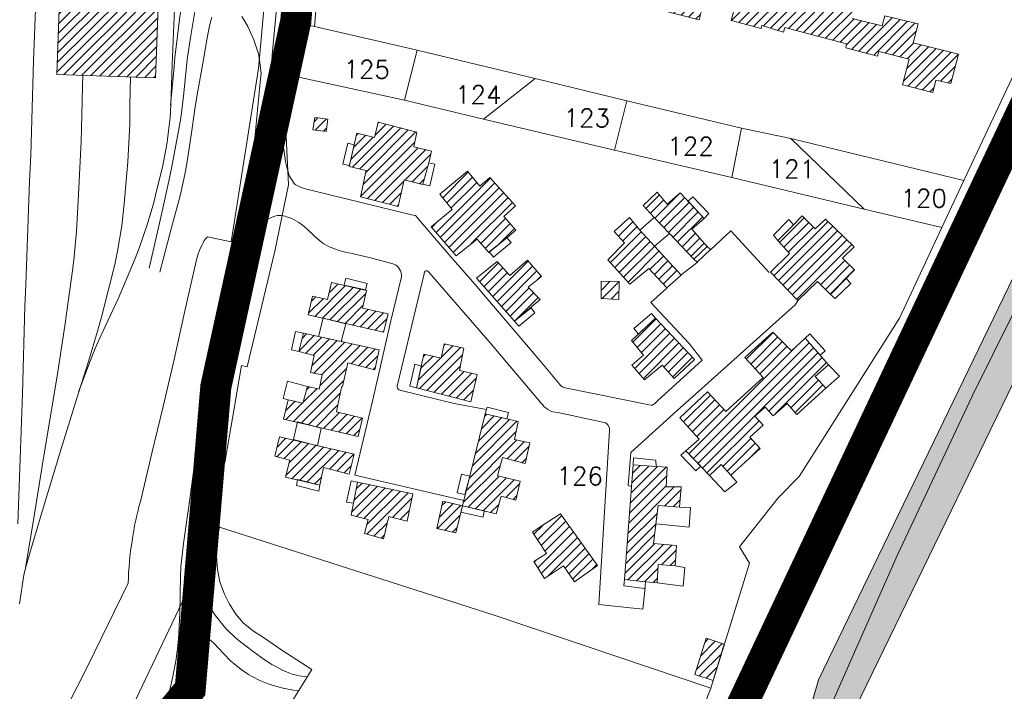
# Model space of a CAD drawing. Header units: metres. Extents: x 578835 to 593571, y 248557 to 255108.
# Tile 65 of 251: x 583330 to 583520, y 249608 to 249738. Entities that reach past the tile are written whole.
import ezdxf

# ---------------------------------------------------------------- set-up
doc = ezdxf.new("R2010")
doc.units = ezdxf.units.M
doc.linetypes.add('CACHEX2', pattern=[0.75, 0.5, -0.25])
doc.linetypes.add('SOLID_LINE', pattern=[0])
for name, color, linetype, lineweight in [('Cad-BATIMENT_BATI_LEGER13', 7, 'SOLID_LINE', 0), ('Cad-BATIMENT_BATI_PRIVE12', 7, 'SOLID_LINE', 0), ('Cad-BATIMENT_BATI_PRIVE12_HACH', 7, 'SOLID_LINE', 0), ('Cad-HYDROGRAPHI_COURS_D_EAU28', 5, 'SOLID_LINE', 0), ('Cad-PARCELLAIRE_PARCELLE1', 250, 'SOLID_LINE', 0), ('Cad-RESEAU_ROUT_AXE_DE_VOIE26', 255, 'SOLID_LINE', 0), ('Cad-RESEAU_ROUT_LIMITE_DE_VOIE_P23', 8, 'SOLID_LINE', 0), ('Cad-SITE_PARTIC_FERROVIAIRE40', 251, 'SOLID_LINE', 0), ('Cad-TOPONYMIE_NUMERO_DE_PARCELL182', 250, 'SOLID_LINE', 0), ('PLU', 7, 'CACHEX2', 5), ('PPRI global - contour', 152, 'Continuous', 5), ('PPRI global - hachures', 152, 'Continuous', 5)]:
    doc.layers.add(name, color=color, linetype=linetype, lineweight=lineweight)
doc.styles.add('TEXTSTYLE_45_11', font='txt.shx', dxfattribs={"oblique": 50})

msp = doc.modelspace()

# ---------------------------------------------------------------- hatches: boundary and pattern name
at = {"layer": 'Cad-BATIMENT_BATI_PRIVE12_HACH', "ltscale": 0.4}
h = msp.add_hatch(dxfattribs=at)
h.set_pattern_fill('ANSI31', color=256, scale=0.4, style=0)
h.paths.add_polyline_path([(583500.67, 249725.59), (583506.49, 249724.07), (583507.11, 249726.46), (583509.97, 249725.81), (583511.48, 249731.51), (583502.72, 249733.68), (583503.65, 249737.33), (583497.26, 249738.91), (583496.76, 249736.97), (583490.95, 249738.39), (583491.67, 249740.56), (583479.11, 249743.86), (583478.7, 249741.93), (583476, 249742.6), (583476.5, 249744.54), (583464.44, 249747.77), (583463.76, 249745.04), (583451.54, 249748.14), (583451.05, 249746.21), (583445.48, 249747.63), (583445.98, 249749.68), (583439.82, 249751.28), (583440.29, 249753.55), (583408.1, 249761.91), (583407.52, 249759.96), (583401.95, 249761.39), (583402.46, 249763.33), (583396.13, 249764.92), (583394.32, 249758.08), (583400.39, 249756.46), (583400.21, 249755.67), (583406.02, 249754.15), (583405.91, 249753.58), (583417.53, 249750.66), (583418.08, 249752.93), (583423.89, 249751.52), (583423.26, 249749.13), (583434.9, 249746.08), (583435.53, 249748.47), (583438.47, 249747.71), (583437.52, 249744.3), (583443.67, 249742.69), (583443.41, 249741.88), (583449.48, 249740.27), (583449.75, 249741.08), (583461.37, 249738.14), (583462.36, 249742.02), (583468.19, 249740.39), (583467.57, 249738), (583473.38, 249736.47), (583473.5, 249737.04), (583477.65, 249735.71), (583477.9, 249736.63), (583489.87, 249733.5), (583489.69, 249732.7), (583495.85, 249731.1), (583496.1, 249732.02), (583501.92, 249730.49)])
h = msp.add_hatch(dxfattribs=at)
h.set_pattern_fill('ANSI31', color=256, scale=0.4, style=0)
h.paths.add_polyline_path([(583356.42, 249726.94), (583357.59, 249759.47), (583338.49, 249760.11), (583337.33, 249727.57)])
h = msp.add_hatch(dxfattribs=at)
h.set_pattern_fill('ANSI31', color=256, scale=0.4, style=0)
h.paths.add_polyline_path([(583389.37, 249716.54), (583389.67, 249718.9), (583387.17, 249719.24), (583386.78, 249716.87)])
h = msp.add_hatch(dxfattribs=at)
h.set_pattern_fill('ANSI31', color=256, scale=0.4, style=0)
h.paths.add_polyline_path([(583406.86, 249716.43), (583399.36, 249718.37), (583398.7, 249715.42), (583395.25, 249716.24), (583393.81, 249709.77), (583397.09, 249709.04), (583395.95, 249703.93), (583403.27, 249702.09), (583404.42, 249707.2), (583408.04, 249706.28), (583408.03, 249706.39), (583409.17, 249710.5), (583409.72, 249712.77), (583406.27, 249713.6)])
h = msp.add_hatch(dxfattribs=at)
h.set_pattern_fill('ANSI31', color=256, scale=0.4, style=0)
h.paths.add_polyline_path([(583423.64, 249700.11), (583425.94, 249702.2), (583420.95, 249707.69), (583419.03, 249705.97), (583416.64, 249708.89), (583411.32, 249704.43), (583413.71, 249701.51), (583409.62, 249698.16), (583414.46, 249692.55), (583418.48, 249695.78), (583420.76, 249693.18), (583424.23, 249696.04), (583426, 249697.52)])
h = msp.add_hatch(dxfattribs=at)
h.set_pattern_fill('ANSI31', color=256, scale=0.4, style=0)
h.paths.add_polyline_path([(583462.35, 249699.77), (583457.72, 249704.73), (583455.18, 249702.52), (583453.27, 249704.81), (583450.59, 249702.24), (583452.68, 249699.96), (583455.66, 249696.87), (583460.35, 249691.91), (583462.96, 249694.36), (583459.96, 249697.68)])
h = msp.add_hatch(dxfattribs=at)
h.set_pattern_fill('ANSI31', color=256, scale=0.4, style=0)
h.paths.add_polyline_path([(583447.98, 249687.09), (583451.69, 249690.08), (583455.14, 249686.35), (583457.9, 249688.81), (583452.73, 249694.4), (583449.91, 249697.51), (583447.9, 249699.91), (583444.99, 249697.21), (583446.99, 249695.04), (583443.72, 249691.75)])
h = msp.add_hatch(dxfattribs=at)
h.set_pattern_fill('ANSI31', color=256, scale=0.4, style=0)
h.paths.add_polyline_path([(583485.78, 249699.61), (583483.79, 249697.76), (583481.27, 249700.24), (583479.59, 249698.53), (583476.55, 249695.49), (583478.83, 249693), (583475.17, 249689.36), (583480.41, 249683.88), (583484.22, 249687.55), (583486.74, 249685.09), (583491.37, 249689.82), (583489.04, 249692.07), (583491.33, 249694.27)])
h = msp.add_hatch(dxfattribs=at)
h.set_pattern_fill('ANSI31', color=256, scale=0.4, style=0)
h.paths.add_polyline_path([(583428.22, 249691.68), (583424.84, 249688.73), (583422.39, 249691.42), (583418.37, 249688.19), (583425.74, 249679.89), (583430.66, 249684.08), (583428.33, 249686.45), (583430.96, 249688.57)])
h = msp.add_hatch(dxfattribs=at)
h.set_pattern_fill('ANSI31', color=256, scale=0.4, style=0)
h.paths.add_polyline_path([(583401.3, 249681.3), (583396.34, 249682.45), (583397.12, 249685.86), (583390.4, 249687.41), (583389.6, 249684.12), (583386.74, 249684.77), (583385.89, 249681.13), (583400.44, 249677.78)])
h = msp.add_hatch(dxfattribs=at)
h.set_pattern_fill('ANSI31', color=256, scale=0.4, style=0)
h.paths.add_polyline_path([(583442.49, 249687.64), (583442.45, 249684.29), (583445.84, 249684.12), (583445.96, 249687.59)])
h = msp.add_hatch(dxfattribs=at)
h.set_pattern_fill('ANSI31', color=256, scale=0.4, style=0)
h.paths.add_polyline_path([(583452.98, 249680.48), (583448.31, 249676.19), (583450.61, 249673.38), (583448.38, 249671.41), (583450.84, 249668.61), (583454.23, 249671.44), (583456.59, 249668.85), (583460.5, 249672.53)])
h = msp.add_hatch(dxfattribs=at)
h.set_pattern_fill('ANSI31', color=256, scale=0.4, style=0)
h.paths.add_polyline_path([(583386.33, 249670.02), (583388.59, 249669.54), (583387.99, 249666.81), (583385.73, 249667.3), (583384.84, 249664.1), (583381.98, 249664.75), (583381.14, 249661.01), (583395.52, 249657.63), (583396.38, 249661.16), (583391.33, 249662.41), (583392.33, 249667.18), (583392.49, 249667.3), (583393.51, 249671.85), (583398.74, 249670.5), (583399.56, 249674.36), (583384.95, 249677.6), (583384.09, 249674.07), (583387.04, 249673.31)])
h = msp.add_hatch(dxfattribs=at)
h.set_pattern_fill('ANSI31', color=256, scale=0.4, style=0)
h.paths.add_polyline_path([(583486.39, 249671.45), (583481.84, 249676.65), (583479.24, 249674.21), (583475.63, 249677.8), (583470.19, 249672.9), (583473.73, 249669.06), (583466.53, 249662.44), (583462.99, 249666.27), (583457.64, 249661.26), (583461.36, 249657.11), (583458.83, 249654.88), (583463.35, 249650.13), (583465.65, 249652.22), (583467.48, 249650.14), (583473.14, 249655.3), (583471.15, 249657.48), (583473.76, 249659.81), (583472.13, 249661.57), (583474.12, 249663.3), (583475.67, 249661.65), (583478.36, 249663.99), (583480.26, 249661.91), (583485.86, 249666.95), (583483.77, 249669.23)])
h = msp.add_hatch(dxfattribs=at)
h.set_pattern_fill('ANSI31', color=256, scale=0.4, style=0)
h.paths.add_polyline_path([(583406.77, 249667.05), (583417.31, 249664.36), (583418.52, 249669.59), (583415.07, 249670.41), (583415.94, 249674.72), (583412.17, 249675.52), (583411.57, 249672.8), (583408.22, 249673.52)])
h = msp.add_hatch(dxfattribs=at)
h.set_pattern_fill('ANSI31', color=256, scale=0.4, style=0)
h.paths.add_polyline_path([(583423.12, 249646.11), (583425.99, 249645.34), (583426.83, 249648.99), (583422.46, 249650.07), (583423.39, 249653.6), (583427.78, 249652.41), (583428.69, 249656.39), (583425.75, 249657.04), (583426.45, 249660.55), (583420.05, 249662.02), (583415.69, 249644.27), (583422.17, 249642.69)])
h = msp.add_hatch(dxfattribs=at)
h.set_pattern_fill('ANSI31', color=256, scale=0.4, style=0)
h.paths.add_polyline_path([(583379.43, 249653.84), (583382.3, 249653.08), (583381.5, 249649.77), (583388.15, 249648.21), (583388.85, 249651.62), (583393.82, 249650.35), (583394.73, 249654.23), (583380.35, 249657.59)])
h = msp.add_hatch(dxfattribs=at)
h.set_pattern_fill('ANSI31', color=256, scale=0.4, style=0)
h.paths.add_polyline_path([(583453.29, 249629.35), (583453.49, 249632.93), (583456.73, 249632.65), (583456.98, 249636.56), (583452.57, 249636.97), (583453.45, 249644.3), (583457.6, 249643.97), (583457.92, 249647.9), (583455.04, 249647.89), (583455.22, 249651.69), (583453.07, 249651.84), (583448.67, 249652.14), (583446.96, 249630.04), (583451.04, 249629.6)])
h = msp.add_hatch(dxfattribs=at)
h.set_pattern_fill('ANSI31', color=256, scale=0.4, style=0)
h.paths.add_polyline_path([(583394.15, 249642.47), (583397.43, 249641.63), (583396.76, 249638.9), (583400.39, 249637.87), (583401.43, 249642.19), (583404.97, 249641.26), (583406.09, 249646.58), (583395.43, 249648.82)])
h = msp.add_hatch(dxfattribs=at)
h.set_pattern_fill('ANSI31', color=256, scale=0.4, style=0)
h.paths.add_polyline_path([(583411.89, 249645.18), (583410.7, 249639.84), (583414.39, 249639.03), (583415.69, 249644.27)])
h = msp.add_hatch(dxfattribs=at)
h.set_pattern_fill('ANSI31', color=256, scale=0.4, style=0)
h.paths.add_polyline_path([(583441.72, 249632.72), (583434.62, 249642.73), (583431.09, 249640.42), (583429.22, 249639.16), (583431.88, 249635.03), (583429.44, 249633.49), (583431.53, 249630.2), (583435.2, 249632.63), (583437.28, 249629.57)])
h = msp.add_hatch(dxfattribs=at)
h.set_pattern_fill('ANSI31', color=256, scale=0.4, style=0)
h.paths.add_polyline_path([(583466.23, 249617.5), (583462.76, 249618.66), (583460.54, 249611.67), (583464.1, 249610.52)])
at = {"layer": 'PPRI global - hachures', "ltscale": 0.4}
h = msp.add_hatch(dxfattribs=at)
h.set_pattern_fill('ANSI36', color=256, scale=2, style=0)
h.paths.add_polyline_path([(584066.5, 250379.34), (584062.37, 250383.47), (584043.41, 250459.25), (584013.35, 250450.76), (584002.24, 250450.11), (583982.63, 250452.72), (583973.49, 250455.99), (583889.77, 250518.96), (583895.65, 250528.1), (583977.99, 250662.67), (584030.07, 250749.63), (583918.43, 250756.91), (583664.41, 250783.59), (583631.24, 250786.83), (583615.06, 250787.64), (583601.17, 250794.44), (583587.42, 250827.6), (583576.9, 250872.88), (583563.15, 250910.89), (583546.16, 250944.04), (583514.61, 250983.67), (583475.78, 251010.35), (583442.61, 251028.95), (583396.5, 251041.08), (583343.91, 251049.17), (583296.18, 251058.06), (583275.96, 251065.34), (583264.63, 251086.36), (583250.88, 251100.92), (583230.66, 251114.67), (583189.4, 251126.8), (583119.68, 251147.06), (583061.43, 251160.81), (583024.22, 251164.04), (582980.53, 251148.68), (582993.48, 251125.23), (583025.83, 251140.59), (583054.15, 251143.02), (583098.64, 251130.08), (583144.75, 251115.52), (583186.01, 251101.78), (583219.99, 251088.03), (583236.17, 251071.86), (583255.58, 251033.04), (583254.78, 251000.7), (583238.6, 250995.04), (583207.85, 250995.04), (583194.1, 251002.31), (583172.26, 251010.4), (583159.32, 250999.89), (583144.75, 250992.61), (583123.72, 250996.65), (583093.79, 251001.51), (583044.44, 251004.74), (583042.82, 250977.25), (583071.95, 250975.63), (583123.72, 250970.78), (583189.25, 250968.35), (583234.55, 250957.84), (583253.97, 250940.05), (583273.38, 250908.51), (583282.28, 250851.91), (583278.25, 250803.12), (583273.39, 250777.24), (583225.66, 250792.61), (583164.18, 250807.16), (583128.59, 250807.97), (583123.73, 250787.76), (583296.04, 250750.56), (583317.08, 251031.97), (583369.66, 251022.26), (583418.2, 250998.81), (583457.03, 250968.08), (583486.96, 250930.89), (583515.28, 250879.13), (583529.84, 250833.04), (583533.88, 250790.18), (583534.69, 250771.58), (583553.3, 250763.5), (583563.01, 250755.41), (583580, 250744.9), (583594.56, 250731.15), (583590.51, 250708.51), (583580.81, 250697.19), (583567.05, 250697.19), (583552.49, 250698.8), (583535.5, 250697.19), (583522.56, 250693.95), (583503.14, 250708.51), (583479.68, 250718.21), (583448.13, 250723.87), (583373.71, 250731.15), (583318.7, 250734.39), (583315.46, 250703.66), (583444.9, 250694.76), (583478.87, 250680.21), (583494.24, 250668.89), (583512.04, 250632.5), (583510.42, 250582.36), (583496.67, 250561.34), (583468.36, 250541.12), (583419.01, 250518.48), (583354.29, 250508.77), (583304.13, 250508.77), (583282.29, 250518.48), (583279.06, 250526.56), (583283.91, 250598.53), (583239.42, 250602.58), (583222.43, 250600.96), (583186.02, 250597.72), (583162.56, 250599.34), (583148, 250606.62), (583122.92, 250612.28), (583089.76, 250614.71), (583078.43, 250626.03), (583052.54, 250635.73), (583029.89, 250635.73), (583004.81, 250631.69), (582985.4, 250622.79), (582965.98, 250613.09), (582970.84, 250593.68), (583001.58, 250611.47), (583029.08, 250621.98), (583059.01, 250621.98), (583080.86, 250606.62), (583092.99, 250591.26), (583118.07, 250585.59), (583148.81, 250571.85), (583177.12, 250554.06), (583200.59, 250528.99), (583205.44, 250507.16), (583205.44, 250486.13), (583186.83, 250479.66), (583124.54, 250464.3), (583104.02, 250461.44), (583074.89, 250436.37), (583062.76, 250421.01), (583040.92, 250417.77), (583013.41, 250429.9), (582993.19, 250437.99), (582977.01, 250433.14), (582972.96, 250422.62), (582979.43, 250412.11), (583003.7, 250411.3), (583028.78, 250404.83), (583040.92, 250397.56), (583014.22, 250380.57), (582989.14, 250366.83), (582968.11, 250354.7), (582985.91, 250337.72), (583050.62, 250379.77), (583073.28, 250387.85), (583089.45, 250391.9), (583109.68, 250404.03), (583129.9, 250417.77), (583157.41, 250425.05), (583265.81, 250428.28), (583273.09, 250428.28), (583273.9, 250446.07), (583295.97, 250457.39), (583334.8, 250467.1), (583366.35, 250470.33), (583405.99, 250467.9), (583424.6, 250456.58), (583444.01, 250438.79), (583471.52, 250417.77), (583514.39, 250491.35), (583542.71, 250566.56), (583607.54, 250728.61), (583618.87, 250755.3), (583637.47, 250748.02), (583563.05, 250565.27), (583533.11, 250493.3), (583488.62, 250414.05), (583469.92, 250375), (583458.6, 250360.44), (583447.3, 250277.69), (583433.55, 250118.39), (583433.55, 250075.53), (583435.17, 250061.79), (583444.07, 250055.32), (583538.72, 249966.37), (583593.05, 249930.65), (583636.74, 249921.76), (583657.12, 249921.76), (583640.51, 249900.52), (583605.37, 249856.24), (583563.9, 249771.01), (583539.46, 249724.43), (583484.46, 249610.66), (583466.89, 249549.58), (583445.44, 249517.44), (583408.01, 249447.95), (583372.11, 249391.45), (583402.75, 249358.91), (583418.65, 249347.07), (583436.19, 249369.28), (583463.87, 249406.75), (583478.59, 249436.8), (583476.61, 249477.12), (583481.36, 249487.31), (583491.71, 249499.16), (583485.47, 249528.1), (583479.2, 249549.72), (583486.09, 249593.97), (583536.27, 249697.24), (583571.65, 249771.24), (583609.81, 249820.41), (583635.17, 249860.02), (583657.05, 249884.96), (583692.43, 249959.02), (583716.61, 250005.58), (583724.42, 250017.76), (583733.57, 250029.46), (583758.23, 250060.88), (583783.36, 250088.01), (583819.02, 250122.79), (583886.38, 250174.14), (583941.78, 250217.37), (583983.26, 250248.04), (584014.32, 250265.65), (584046.48, 250272.12), (584071.07, 250273.21)])

# ---------------------------------------------------------------- linework, layer by layer
at = {"layer": 'Cad-BATIMENT_BATI_LEGER13'}
for points in [[(583393.88, 249710), (583394.78, 249713.97), (583393.52, 249714.31), (583392.54, 249710.22), (583393.88, 249710), (583393.88, 249710)], [(583393.88, 249710), (583394.78, 249713.97), (583393.52, 249714.31), (583392.54, 249710.22), (583393.88, 249710), (583393.88, 249710)], [(583409.38, 249706.05), (583410.34, 249710.26), (583409.17, 249710.5), (583408.03, 249706.39), (583409.38, 249706.05), (583409.38, 249706.05)], [(583409.38, 249706.05), (583410.34, 249710.26), (583409.17, 249710.5), (583408.03, 249706.39), (583409.38, 249706.05), (583409.38, 249706.05)], [(583463.25, 249700.73), (583460.18, 249703.94), (583459.27, 249703.08), (583462.35, 249699.77), (583463.25, 249700.73), (583463.25, 249700.73)], [(583463.25, 249700.73), (583460.18, 249703.94), (583459.27, 249703.08), (583462.35, 249699.77), (583463.25, 249700.73), (583463.25, 249700.73)], [(583455.66, 249696.87), (583452.68, 249699.96), (583449.91, 249697.51), (583452.73, 249694.4), (583455.66, 249696.87), (583455.66, 249696.87)], [(583455.66, 249696.87), (583452.68, 249699.96), (583449.91, 249697.51), (583452.73, 249694.4), (583455.66, 249696.87), (583455.66, 249696.87)], [(583476.55, 249695.49), (583479.59, 249698.53), (583478.68, 249699.58), (583475.72, 249696.54), (583476.55, 249695.49), (583476.55, 249695.49)], [(583476.55, 249695.49), (583479.59, 249698.53), (583478.68, 249699.58), (583475.72, 249696.54), (583476.55, 249695.49), (583476.55, 249695.49)], [(583421.66, 249692.26), (583425.05, 249695.09), (583424.23, 249696.04), (583420.83, 249693.3), (583421.66, 249692.26), (583421.66, 249692.26)], [(583421.66, 249692.26), (583425.05, 249695.09), (583424.23, 249696.04), (583420.83, 249693.3), (583421.66, 249692.26), (583421.66, 249692.26)], [(583460.99, 249691.3), (583463.59, 249693.74), (583462.96, 249694.36), (583460.35, 249691.91), (583460.99, 249691.3), (583460.99, 249691.3)], [(583460.99, 249691.3), (583463.59, 249693.74), (583462.96, 249694.36), (583460.35, 249691.91), (583460.99, 249691.3), (583460.99, 249691.3)], [(583396.95, 249685.96), (583397.26, 249687.2), (583393.14, 249688.2), (583392.84, 249686.84), (583396.95, 249685.96), (583396.95, 249685.96)], [(583396.95, 249685.96), (583397.26, 249687.2), (583393.14, 249688.2), (583392.84, 249686.84), (583396.95, 249685.96), (583396.95, 249685.96)], [(583487.63, 249684.27), (583490.68, 249687.2), (583489.78, 249688.13), (583486.74, 249685.09), (583487.63, 249684.27), (583487.63, 249684.27)], [(583487.63, 249684.27), (583490.68, 249687.2), (583489.78, 249688.13), (583486.74, 249685.09), (583487.63, 249684.27), (583487.63, 249684.27)], [(583426.56, 249678.95), (583429.64, 249681.55), (583428.91, 249682.49), (583425.74, 249679.89), (583426.56, 249678.95), (583426.56, 249678.95)], [(583426.56, 249678.95), (583429.64, 249681.55), (583428.91, 249682.49), (583425.74, 249679.89), (583426.56, 249678.95), (583426.56, 249678.95)], [(583449.7, 249677.42), (583452.98, 249680.48), (583452.16, 249681.42), (583448.79, 249678.47), (583449.7, 249677.42), (583449.7, 249677.42)], [(583449.7, 249677.42), (583452.98, 249680.48), (583452.16, 249681.42), (583448.79, 249678.47), (583449.7, 249677.42), (583449.7, 249677.42)], [(583392.25, 249675.98), (583393.13, 249679.39), (583388.75, 249680.48), (583387.89, 249676.95), (583392.25, 249675.98), (583392.25, 249675.98)], [(583392.25, 249675.98), (583393.13, 249679.39), (583388.75, 249680.48), (583387.89, 249676.95), (583392.25, 249675.98), (583392.25, 249675.98)], [(583384.09, 249674.07), (583384.95, 249677.6), (583383.44, 249677.92), (583382.66, 249674.39), (583384.09, 249674.07), (583384.09, 249674.07)], [(583384.09, 249674.07), (583384.95, 249677.6), (583383.44, 249677.92), (583382.66, 249674.39), (583384.09, 249674.07), (583384.09, 249674.07)], [(583485.75, 249674.19), (583482.75, 249677.5), (583481.84, 249676.65), (583484.75, 249673.33), (583485.75, 249674.19), (583485.75, 249674.19)], [(583485.75, 249674.19), (583482.75, 249677.5), (583481.84, 249676.65), (583484.75, 249673.33), (583485.75, 249674.19), (583485.75, 249674.19)], [(583406.77, 249667.05), (583407.74, 249671.25), (583406.48, 249671.59), (583405.51, 249667.39), (583406.77, 249667.05), (583406.77, 249667.05)], [(583406.77, 249667.05), (583407.74, 249671.25), (583406.48, 249671.59), (583405.51, 249667.39), (583406.77, 249667.05), (583406.77, 249667.05)], [(583488.47, 249669.28), (583486.39, 249671.45), (583483.77, 249669.23), (583485.86, 249666.95), (583488.47, 249669.28), (583488.47, 249669.28)], [(583488.47, 249669.28), (583486.39, 249671.45), (583483.77, 249669.23), (583485.86, 249666.95), (583488.47, 249669.28), (583488.47, 249669.28)], [(583384.84, 249664.1), (583385.73, 249667.3), (583381.85, 249668.31), (583381.05, 249665.01), (583381.98, 249664.75), (583384.84, 249664.1), (583384.84, 249664.1)], [(583384.84, 249664.1), (583385.73, 249667.3), (583381.85, 249668.31), (583381.05, 249665.01), (583381.98, 249664.75), (583384.84, 249664.1), (583384.84, 249664.1)], [(583424.57, 249662.28), (583420.45, 249663.28), (583420.05, 249662.02), (583424.26, 249661.04), (583424.57, 249662.28), (583424.57, 249662.28)], [(583424.57, 249662.28), (583420.45, 249663.28), (583420.05, 249662.02), (583424.26, 249661.04), (583424.57, 249662.28), (583424.57, 249662.28)], [(583387.67, 249655.86), (583388.37, 249659.27), (583383.82, 249660.45), (583383.03, 249657.03), (583387.67, 249655.86), (583387.67, 249655.86)], [(583387.67, 249655.86), (583388.37, 249659.27), (583383.82, 249660.45), (583383.03, 249657.03), (583387.67, 249655.86), (583387.67, 249655.86)], [(583461.72, 249651.9), (583458.83, 249654.88), (583457.83, 249654.02), (583460.72, 249651.03), (583461.72, 249651.9), (583461.72, 249651.9)], [(583461.72, 249651.9), (583458.83, 249654.88), (583457.83, 249654.02), (583460.72, 249651.03), (583461.72, 249651.9), (583461.72, 249651.9)], [(583453.07, 249651.84), (583453.04, 249653.07), (583448.72, 249653.49), (583448.67, 249652.14), (583453.07, 249651.84), (583453.07, 249651.84)], [(583453.07, 249651.84), (583453.04, 249653.07), (583448.72, 249653.49), (583448.67, 249652.14), (583453.07, 249651.84), (583453.07, 249651.84)], [(583467.48, 249650.14), (583465.65, 249652.22), (583463.35, 249650.13), (583466.34, 249646.93), (583468.65, 249648.8), (583467.48, 249650.14), (583467.48, 249650.14)], [(583467.48, 249650.14), (583465.65, 249652.22), (583463.35, 249650.13), (583466.34, 249646.93), (583468.65, 249648.8), (583467.48, 249650.14), (583467.48, 249650.14)], [(583387.91, 249647.07), (583388.15, 249648.21), (583383.84, 249649.31), (583383.62, 249648.17), (583387.91, 249647.07), (583387.91, 249647.07)], [(583387.91, 249647.07), (583388.15, 249648.21), (583383.84, 249649.31), (583383.62, 249648.17), (583387.91, 249647.07), (583387.91, 249647.07)], [(583394.61, 249644.74), (583395.43, 249648.82), (583394.18, 249649.05), (583393.28, 249644.96), (583394.61, 249644.74), (583394.61, 249644.74)], [(583394.61, 249644.74), (583395.43, 249648.82), (583394.18, 249649.05), (583393.28, 249644.96), (583394.61, 249644.74), (583394.61, 249644.74)], [(583416.16, 249646.42), (583417.1, 249649.96), (583415.5, 249650.39), (583414.66, 249646.74), (583416.16, 249646.42), (583416.16, 249646.42)], [(583416.16, 249646.42), (583417.1, 249649.96), (583415.5, 249650.39), (583414.66, 249646.74), (583416.16, 249646.42), (583416.16, 249646.42)], [(583419.66, 249642.04), (583419.89, 249643.28), (583415.69, 249644.27), (583415.38, 249643.02), (583419.66, 249642.04), (583419.66, 249642.04)], [(583419.66, 249642.04), (583419.89, 249643.28), (583415.69, 249644.27), (583415.38, 249643.02), (583419.66, 249642.04), (583419.66, 249642.04)], [(583459.48, 249640.12), (583459.74, 249643.93), (583457.6, 249643.97), (583453.45, 249644.3), (583453, 249640.8), (583459.48, 249640.12), (583459.48, 249640.12)], [(583459.48, 249640.12), (583459.74, 249643.93), (583457.6, 249643.97), (583453.45, 249644.3), (583453, 249640.8), (583459.48, 249640.12), (583459.48, 249640.12)], [(583458.29, 249628.75), (583458.65, 249632.35), (583456.73, 249632.65), (583453.49, 249632.93), (583453.29, 249629.35), (583458.29, 249628.75), (583458.29, 249628.75)], [(583458.29, 249628.75), (583458.65, 249632.35), (583456.73, 249632.65), (583453.49, 249632.93), (583453.29, 249629.35), (583458.29, 249628.75), (583458.29, 249628.75)], [(583450.91, 249628.26), (583451.04, 249629.6), (583446.96, 249630.04), (583446.83, 249628.81), (583450.91, 249628.26), (583450.91, 249628.26)], [(583450.91, 249628.26), (583451.04, 249629.6), (583446.96, 249630.04), (583446.83, 249628.81), (583450.91, 249628.26), (583450.91, 249628.26)]]:
    msp.add_lwpolyline(points, close=True, dxfattribs=at)
at = {"layer": 'Cad-BATIMENT_BATI_PRIVE12'}
for points in [[(583356.42, 249726.94), (583357.59, 249759.47), (583338.49, 249760.11), (583337.33, 249727.57), (583356.42, 249726.94), (583356.42, 249726.94)], [(583389.37, 249716.54), (583389.67, 249718.9), (583387.17, 249719.24), (583386.78, 249716.87), (583389.37, 249716.54), (583389.37, 249716.54)], [(583406.86, 249716.43), (583399.36, 249718.37), (583398.7, 249715.42), (583395.25, 249716.24), (583393.81, 249709.77), (583397.09, 249709.04), (583395.95, 249703.93), (583403.27, 249702.09), (583404.42, 249707.2), (583408.04, 249706.28), (583408.03, 249706.39), (583409.17, 249710.5), (583409.72, 249712.77), (583406.27, 249713.6), (583406.86, 249716.43), (583406.86, 249716.43)], [(583423.64, 249700.11), (583425.94, 249702.2), (583420.95, 249707.69), (583419.03, 249705.97), (583416.64, 249708.89), (583411.32, 249704.43), (583413.71, 249701.51), (583409.62, 249698.16), (583414.46, 249692.55), (583418.48, 249695.78), (583420.76, 249693.18), (583424.23, 249696.04), (583426, 249697.52), (583423.64, 249700.11), (583423.64, 249700.11)], [(583462.35, 249699.77), (583457.72, 249704.73), (583455.18, 249702.52), (583453.27, 249704.81), (583450.59, 249702.24), (583452.68, 249699.96), (583455.66, 249696.87), (583460.35, 249691.91), (583462.96, 249694.36), (583459.96, 249697.68), (583462.35, 249699.77), (583462.35, 249699.77)], [(583447.98, 249687.09), (583451.69, 249690.08), (583455.14, 249686.35), (583457.9, 249688.81), (583452.73, 249694.4), (583449.91, 249697.51), (583447.9, 249699.91), (583444.99, 249697.21), (583446.99, 249695.04), (583443.72, 249691.75), (583447.98, 249687.09), (583447.98, 249687.09)], [(583485.78, 249699.61), (583483.79, 249697.76), (583481.27, 249700.24), (583479.59, 249698.53), (583476.55, 249695.49), (583478.83, 249693), (583475.17, 249689.36), (583480.41, 249683.88), (583484.22, 249687.55), (583486.74, 249685.09), (583491.37, 249689.82), (583489.04, 249692.07), (583491.33, 249694.27), (583485.78, 249699.61), (583485.78, 249699.61)], [(583428.22, 249691.68), (583424.84, 249688.73), (583422.39, 249691.42), (583418.37, 249688.19), (583425.74, 249679.89), (583430.66, 249684.08), (583428.33, 249686.45), (583430.96, 249688.57), (583428.22, 249691.68), (583428.22, 249691.68)], [(583401.3, 249681.3), (583396.34, 249682.45), (583397.12, 249685.86), (583390.4, 249687.41), (583389.6, 249684.12), (583386.74, 249684.77), (583385.89, 249681.13), (583400.44, 249677.78), (583401.3, 249681.3), (583401.3, 249681.3)], [(583442.49, 249687.64), (583442.45, 249684.29), (583445.84, 249684.12), (583445.96, 249687.59), (583442.49, 249687.64), (583442.49, 249687.64)], [(583452.98, 249680.48), (583448.31, 249676.19), (583450.61, 249673.38), (583448.38, 249671.41), (583450.84, 249668.61), (583454.23, 249671.44), (583456.59, 249668.85), (583460.5, 249672.53), (583452.98, 249680.48), (583452.98, 249680.48)], [(583386.33, 249670.02), (583388.59, 249669.54), (583387.99, 249666.81), (583385.73, 249667.3), (583384.84, 249664.1), (583381.98, 249664.75), (583381.14, 249661.01), (583395.52, 249657.63), (583396.38, 249661.16), (583391.33, 249662.41), (583392.33, 249667.18), (583392.49, 249667.3), (583393.51, 249671.85), (583398.74, 249670.5), (583399.56, 249674.36), (583384.95, 249677.6), (583384.09, 249674.07), (583387.04, 249673.31), (583386.33, 249670.02), (583386.33, 249670.02)], [(583486.39, 249671.45), (583481.84, 249676.65), (583479.24, 249674.21), (583475.63, 249677.8), (583470.19, 249672.9), (583473.73, 249669.06), (583466.53, 249662.44), (583462.99, 249666.27), (583457.64, 249661.26), (583461.36, 249657.11), (583458.83, 249654.88), (583463.35, 249650.13), (583465.65, 249652.22), (583467.48, 249650.14), (583473.14, 249655.3), (583471.15, 249657.48), (583473.76, 249659.81), (583472.13, 249661.57), (583474.12, 249663.3), (583475.67, 249661.65), (583478.36, 249663.99), (583480.26, 249661.91), (583485.86, 249666.95), (583483.77, 249669.23), (583486.39, 249671.45), (583486.39, 249671.45)], [(583406.77, 249667.05), (583417.31, 249664.36), (583418.52, 249669.59), (583415.07, 249670.41), (583415.94, 249674.72), (583412.17, 249675.52), (583411.57, 249672.8), (583408.22, 249673.52), (583406.77, 249667.05), (583406.77, 249667.05)], [(583423.12, 249646.11), (583425.99, 249645.34), (583426.83, 249648.99), (583422.46, 249650.07), (583423.39, 249653.6), (583427.78, 249652.41), (583428.69, 249656.39), (583425.75, 249657.04), (583426.45, 249660.55), (583420.05, 249662.02), (583415.69, 249644.27), (583422.17, 249642.69), (583423.12, 249646.11), (583423.12, 249646.11)], [(583379.43, 249653.84), (583382.3, 249653.08), (583381.5, 249649.77), (583388.15, 249648.21), (583388.85, 249651.62), (583393.82, 249650.35), (583394.73, 249654.23), (583380.35, 249657.59), (583379.43, 249653.84), (583379.43, 249653.84)], [(583453.29, 249629.35), (583453.49, 249632.93), (583456.73, 249632.65), (583456.98, 249636.56), (583452.57, 249636.97), (583453.45, 249644.3), (583457.6, 249643.97), (583457.92, 249647.9), (583455.04, 249647.89), (583455.22, 249651.69), (583453.07, 249651.84), (583448.67, 249652.14), (583446.96, 249630.04), (583451.04, 249629.6), (583453.29, 249629.35), (583453.29, 249629.35)], [(583394.15, 249642.47), (583397.43, 249641.63), (583396.76, 249638.9), (583400.39, 249637.87), (583401.43, 249642.19), (583404.97, 249641.26), (583406.09, 249646.58), (583395.43, 249648.82), (583394.15, 249642.47), (583394.15, 249642.47)], [(583411.89, 249645.18), (583410.7, 249639.84), (583414.39, 249639.03), (583415.69, 249644.27), (583411.89, 249645.18), (583411.89, 249645.18)], [(583441.72, 249632.72), (583434.62, 249642.73), (583431.09, 249640.42), (583429.22, 249639.16), (583431.88, 249635.03), (583429.44, 249633.49), (583431.53, 249630.2), (583435.2, 249632.63), (583437.28, 249629.57), (583441.72, 249632.72), (583441.72, 249632.72)], [(583466.23, 249617.5), (583462.76, 249618.66), (583460.54, 249611.67), (583464.1, 249610.52), (583466.23, 249617.5), (583466.23, 249617.5)]]:
    msp.add_lwpolyline(points, close=True, dxfattribs=at)
for points in [[(583449.75, 249741.08), (583461.37, 249738.14), (583462.36, 249742.02)], [(583468.19, 249740.39), (583467.57, 249738), (583473.38, 249736.47), (583473.5, 249737.04), (583477.65, 249735.71), (583477.9, 249736.63), (583489.87, 249733.5), (583489.69, 249732.7), (583495.85, 249731.1), (583496.1, 249732.02), (583501.92, 249730.49), (583500.67, 249725.59), (583500.67, 249725.59), (583500.67, 249725.59), (583506.49, 249724.07), (583507.11, 249726.46), (583509.97, 249725.81), (583511.48, 249731.51), (583502.72, 249733.68), (583503.65, 249737.33), (583497.26, 249738.91), (583496.76, 249736.97), (583490.95, 249738.39)]]:
    msp.add_lwpolyline(points, dxfattribs=at)
at = {"layer": 'Cad-HYDROGRAPHI_COURS_D_EAU28'}
for points in [[(583567.79, 249822.49), (583564.62, 249815.98), (583553.44, 249790.97), (583533.11, 249750.93), (583512.53, 249707.07), (583508.26, 249698.03), (583500.06, 249680.51), (583480.68, 249649.91), (583476.66, 249645.79), (583469.2, 249636.36), (583471.11, 249633.17), (583463.65, 249609.03), (583452.79, 249581.04), (583447.22, 249553.93), (583444.93, 249547.72), (583440.83, 249540.58), (583411.03, 249508.22), (583410.07, 249506.91), (583395.33, 249474.02), (583370.39, 249436.95)], [(583375.05, 249435.44), (583400.67, 249474.24), (583414.46, 249504.61), (583446.43, 249540.6), (583449.58, 249545.32), (583451.17, 249549.02), (583454.22, 249565.77), (583456.09, 249574.07), (583459.19, 249583.35), (583469.19, 249607.82), (583493.81, 249658.58), (583516.84, 249705.77), (583535.43, 249743.87), (583557.85, 249790.56), (583562.71, 249800.33), (583568.68, 249813.87), (583572.51, 249821.32)]]:
    msp.add_lwpolyline(points, dxfattribs=at)
at = {"layer": 'Cad-PARCELLAIRE_PARCELLE1'}
for points in [[(583391.84, 249853.07), (583391.59, 249795.75), (583391.35, 249786.7), (583387.1, 249736.86), (583406.94, 249732.27), (583429.74, 249726.81), (583447.42, 249722.49), (583469.54, 249717.21), (583479.11, 249715.21), (583512.53, 249707.07), (583533.11, 249750.93), (583553.44, 249790.97), (583553.44, 249790.97), (583553.44, 249790.97), (583529.39, 249802.46), (583540.71, 249828.93)], [(583609.79, 249820.19), (583601.51, 249809.7), (583571.6, 249770.98), (583555.86, 249743.13), (583542.07, 249718.68), (583530.06, 249697.61), (583514.11, 249665.41), (583499.67, 249634.77), (583485.32, 249602.26), (583469.19, 249607.82), (583469.19, 249607.82), (583469.19, 249607.82), (583493.81, 249658.58), (583516.84, 249705.77), (583535.43, 249743.87), (583557.85, 249790.56), (583562.71, 249800.33), (583568.68, 249813.87), (583572.51, 249821.32)], [(583380.04, 249770.05), (583376.31, 249728.71), (583371.03, 249695.27), (583366.41, 249696.22), (583366.11, 249695.87), (583365.81, 249695.51), (583365.6, 249695.04), (583365.39, 249694.69), (583365.17, 249694.23), (583364.96, 249693.77), (583364.83, 249693.42), (583364.62, 249692.95), (583364.49, 249692.5), (583364.37, 249692.05), (583364.24, 249691.59), (583364.2, 249691.14), (583364.07, 249690.68), (583362.02, 249681.59), (583359.98, 249672.5), (583357.85, 249663.41), (583355.71, 249654.43), (583353.58, 249645.33), (583353.26, 249644.3), (583353.01, 249643.38), (583352.76, 249642.36), (583352.59, 249641.45), (583352.34, 249640.44), (583352.18, 249639.42), (583352.02, 249638.39), (583351.86, 249637.38), (583351.69, 249636.36), (583351.53, 249635.46), (583351.44, 249634.45), (583351.36, 249633.44), (583351.29, 249632.43), (583351.2, 249631.42), (583351.2, 249630.42), (583351.13, 249629.29), (583343.31, 249613.37), (583339.2, 249605.23)], [(583382.28, 249605.7), (583386.57, 249612.63), (583380.81, 249616.39), (583377.41, 249618.67), (583375.32, 249620.05), (583373.29, 249621.66), (583371.91, 249623.34), (583370.68, 249625.24), (583369.7, 249627.17), (583368.84, 249629.55), (583368.39, 249631.96), (583368.18, 249634.51), (583368.17, 249637.52), (583368.78, 249640.13), (583421.82, 249623.15), (583463.65, 249609.03), (583452.79, 249581.04)]]:
    msp.add_lwpolyline(points, dxfattribs=at)
for points in [[(583404.45, 249722.58), (583382.28, 249727.43), (583383.48, 249737.66), (583387.1, 249736.86), (583406.94, 249732.27), (583404.45, 249722.58), (583404.45, 249722.58)], [(583419.76, 249718.96), (583404.45, 249722.58), (583406.94, 249732.27), (583429.74, 249726.81), (583419.76, 249718.96), (583419.76, 249718.96)], [(583508.26, 249698.03), (583500.06, 249680.51), (583480.68, 249649.91), (583476.66, 249645.79), (583469.2, 249636.36), (583471.11, 249633.17), (583463.65, 249609.03), (583421.82, 249623.15), (583368.78, 249640.13), (583367.59, 249644.49), (583369.8, 249652.59), (583371.62, 249663.44), (583373.02, 249671.36), (583374.12, 249671.12), (583379.42, 249693.41), (583382.07, 249706.22), (583381.03, 249727.66), (583382.28, 249727.43), (583404.45, 249722.58), (583419.76, 249718.96), (583445.01, 249712.92), (583467.7, 249707.68), (583493.28, 249701.57), (583508.26, 249698.03), (583508.26, 249698.03)], [(583445.01, 249712.92), (583419.76, 249718.96), (583429.74, 249726.81), (583447.42, 249722.49), (583445.01, 249712.92), (583445.01, 249712.92)], [(583467.7, 249707.68), (583445.01, 249712.92), (583447.42, 249722.49), (583469.54, 249717.21), (583467.7, 249707.68), (583467.7, 249707.68)], [(583493.28, 249701.57), (583479.11, 249715.21), (583469.54, 249717.21), (583467.7, 249707.68), (583493.28, 249701.57), (583493.28, 249701.57)], [(583512.53, 249707.07), (583508.26, 249698.03), (583493.28, 249701.57), (583479.11, 249715.21), (583512.53, 249707.07), (583512.53, 249707.07)]]:
    msp.add_lwpolyline(points, close=True, dxfattribs=at)
at = {"layer": 'Cad-RESEAU_ROUT_AXE_DE_VOIE26'}
msp.add_lwpolyline([(583363.03, 250056.85), (583371.13, 249987.64), (583372.85, 249972.83), (583376.19, 249962.3), (583384.58, 249900.39), (583385.52, 249884.8), (583385.08, 249858.71), (583384.82, 249851.83), (583383.24, 249786.8), (583380.13, 249744.36), (583378.89, 249731.33), (583377.8, 249709.67), (583373.2, 249694.02), (583367.99, 249667.04), (583363.5, 249639.94), (583362.83, 249628.36), (583342.34, 249585.35), (583311.63, 249553.68), (583302.1, 249527.99), (583289.68, 249510.39), (583265.46, 249491.67)], dxfattribs=at)
msp.add_lwpolyline([(583363.03, 250056.85), (583371.13, 249987.64), (583372.85, 249972.83), (583376.19, 249962.3), (583384.58, 249900.39), (583385.52, 249884.8), (583385.08, 249858.71), (583384.82, 249851.83), (583383.24, 249786.8), (583380.13, 249744.36), (583378.89, 249731.33), (583377.8, 249709.67), (583373.2, 249694.02), (583367.99, 249667.04), (583363.5, 249639.94), (583362.83, 249628.36), (583342.34, 249585.35), (583311.63, 249553.68), (583302.1, 249527.99), (583289.68, 249510.39), (583265.46, 249491.67)], dxfattribs=at)
at = {"layer": 'Cad-RESEAU_ROUT_LIMITE_DE_VOIE_P23'}
msp.add_line((583457.92, 249688.86), (583460.98, 249691.27), dxfattribs=at)
for points in [[(583373.68, 249830.53), (583373.45, 249816.75), (583373.33, 249804.6), (583373.26, 249797.4), (583373.04, 249792.6), (583372.81, 249789.9), (583372.22, 249784.51), (583371.47, 249779.12), (583371.18, 249777.07), (583370.5, 249772.97), (583369.63, 249768.89), (583369.04, 249766.45), (583366.31, 249750.45), (583364.45, 249742.05), (583364.01, 249739.75), (583363.21, 249735.12), (583362.52, 249730.46), (583361.84, 249723.94), (583361.34, 249719.59), (583361.04, 249717.68), (583359.61, 249710.08), (583359.15, 249707.83), (583357.16, 249698.86), (583355.16, 249690.17)], [(583381.85, 249742.76), (583381.19, 249736.1), (583380.81, 249731.66), (583380.52, 249726.36), (583380.42, 249722.82), (583380.42, 249721.64), (583380.67, 249716.86), (583381.22, 249712.56), (583381.56, 249710.41), (583381.85, 249709.14), (583382.29, 249707.93), (583383.15, 249706.52), (583383.36, 249706.33), (583384.41, 249705.81), (583385.58, 249705.4), (583386.39, 249705.22), (583405.84, 249700.43), (583406.61, 249700.35), (583408.01, 249698.62), (583413.42, 249692.36), (583418.11, 249687.01), (583419.77, 249684.98), (583428.45, 249674.9), (583430.92, 249671.96), (583434.45, 249667.7), (583434.62, 249667.51), (583435.04, 249667.19), (583435.52, 249667.06), (583451.7, 249663.73), (583452.13, 249663.68), (583452.35, 249663.72), (583452.82, 249664), (583453.36, 249664.55), (583461.98, 249672.37), (583459.45, 249675.59), (583452.04, 249683.54), (583455.12, 249686.32)], [(583357.23, 249689.36), (583359.51, 249698.02), (583361.13, 249704.15), (583362.07, 249708.27), (583362.52, 249710.77), (583363.27, 249715.82), (583363.99, 249720.85), (583364.33, 249722.92), (583365.79, 249731.18), (583366.25, 249733.93), (583366.76, 249736.66), (583367.1, 249737.99), (583367.3, 249738.62)], [(583373.06, 249738.73), (583373.54, 249738.03), (583374.22, 249736.81), (583375.35, 249734.24), (583376.26, 249731.58), (583376.44, 249730.84), (583376.78, 249727.81), (583376.57, 249725.43), (583375.64, 249715.93), (583374.96, 249710.18), (583374.39, 249706.36), (583374.05, 249704.56), (583373.23, 249700.95), (583372.43, 249697.35), (583370.29, 249686.04), (583367.77, 249672.55), (583366.16, 249663.65), (583365.78, 249662.29), (583365.15, 249659.54), (583364.63, 249656.76), (583364.21, 249654.15), (583362.74, 249643.66), (583362.57, 249642.42), (583361.8, 249636.95), (583361.31, 249632.47), (583361.2, 249630.67), (583361.09, 249623.46), (583360.84, 249618.48), (583360.72, 249617.24), (583360.35, 249614.61), (583359.87, 249611.99), (583359.6, 249610.69), (583359, 249608.12)], [(583415.91, 249645.25), (583394.88, 249650.14), (583398.27, 249664.49), (583401.87, 249679.96), (583403.87, 249688.46), (583403.89, 249688.85), (583403.82, 249689.23), (583403.7, 249689.61), (583403.54, 249689.95), (583403.31, 249690.27), (583403.03, 249690.54), (583402.73, 249690.77), (583402.41, 249690.95), (583402.05, 249691.06), (583397.9, 249692.15), (583394.38, 249692.97), (583392.53, 249693.39), (583391.31, 249693.74), (583390.82, 249693.92), (583389.83, 249694.34), (583388.9, 249694.85), (583388.52, 249695.13), (583387.11, 249696.36), (583385.53, 249697.81), (583384.71, 249698.54), (583384.1, 249698.96), (583383.65, 249699.22), (583382.74, 249699.72), (583381.78, 249700.09), (583381.43, 249700.2), (583380.67, 249700.33), (583379.92, 249700.31), (583379.46, 249700.2), (583378.57, 249699.88), (583377.75, 249699.41), (583377.46, 249699.2), (583376.95, 249698.66), (583376.53, 249698.05), (583376.03, 249697.08), (583374.96, 249694.03), (583374.61, 249692.71), (583373.47, 249687.39), (583371.26, 249675.95), (583368.94, 249663.96), (583368.56, 249662.22), (583367.14, 249655.27), (583365.93, 249648.73), (583365.27, 249644.34), (583365.06, 249642.51), (583365, 249641.51), (583364.81, 249638.85), (583364.71, 249635.18), (583364.73, 249633.94), (583364.88, 249631.48), (583365.18, 249629.02), (583365.34, 249628.54), (583366.1, 249626.64), (583366.89, 249624.87), (583367.5, 249623.74), (583367.89, 249623.15), (583369.63, 249620.93), (583370.05, 249620.46), (583371.87, 249618.73), (583372.52, 249618.19), (583375.24, 249616.14), (583377.37, 249614.59), (583378.83, 249613.62), (583379.48, 249613.25), (583380.76, 249612.54), (583382.12, 249611.96), (583382.79, 249611.74), (583384.14, 249611.39), (583385.53, 249611.22), (583385.72, 249611.22)], [(583474.92, 249689.3), (583467.53, 249697.37), (583463.6, 249693.71)], [(583450.95, 249628.47), (583450.48, 249624.26), (583442.04, 249625.22), (583444.05, 249658.81), (583444.05, 249659.11), (583443.99, 249659.41), (583443.89, 249659.69), (583443.71, 249659.94), (583443.51, 249660.12), (583443.27, 249660.27), (583443.02, 249660.36), (583442.76, 249660.42), (583434.1, 249662.26), (583433.59, 249662.31), (583433.1, 249662.43), (583432.63, 249662.61), (583432.19, 249662.85), (583431.81, 249663.1), (583431.46, 249663.4), (583431.17, 249663.73), (583430.89, 249664.1), (583421.03, 249675.73), (583409.2, 249689.38), (583409.1, 249689.51), (583408.94, 249689.61), (583408.78, 249689.65), (583408.61, 249689.63), (583408.46, 249689.55), (583408.34, 249689.41), (583408.28, 249689.25), (583408.28, 249689.08), (583403.14, 249667.65), (583403.08, 249667.42), (583403.08, 249667.19), (583403.15, 249666.97), (583403.28, 249666.78), (583403.43, 249666.65), (583403.62, 249666.56), (583403.81, 249666.52), (583414.09, 249664), (583420.31, 249662.84)], [(583480.41, 249683.85), (583479.9, 249683.08), (583461.89, 249666.92), (583457.12, 249662.68), (583448.22, 249654.53), (583447.68, 249648.19), (583448.33, 249648.01)], [(583362.28, 249605.61), (583363.04, 249608.64), (583363.66, 249611.7), (583363.88, 249613.25), (583363.98, 249614.75), (583363.99, 249617.77), (583363.94, 249620.79), (583364.69, 249620.22), (583367.56, 249617.77), (583369.57, 249615.65), (583370.94, 249614.27), (583371.58, 249613.71), (583372.91, 249612.65), (583374.32, 249611.7), (583375.05, 249611.27), (583376.56, 249610.5), (583378.13, 249609.87), (583379.09, 249609.55), (583381.05, 249609.03), (583383.04, 249608.66), (583383.95, 249608.55), (583384.07, 249608.54)]]:
    msp.add_lwpolyline(points, dxfattribs=at)
at = {"layer": 'Cad-SITE_PARTIC_FERROVIAIRE40'}
for points in [[(583336.71, 249837.78), (583335.5, 249805.79), (583334.52, 249775.16), (583333.49, 249746.88), (583332.82, 249730.21), (583332.28, 249712), (583332.04, 249706.96), (583331.32, 249686.95), (583331.17, 249682.81), (583330.68, 249665.94), (583330.25, 249653.3), (583329.8, 249640.78)], [(583371.73, 249838.01), (583370.75, 249818.2), (583370.3, 249808.8), (583369.91, 249802.53), (583369.64, 249798.94), (583369.01, 249791.64), (583368.21, 249784.43), (583367.87, 249781.62), (583366.18, 249770.23), (583363.44, 249753.61), (583362.19, 249745.82), (583361.39, 249740.62), (583361.06, 249738.69), (583360.14, 249730.82), (583359.97, 249729.02), (583359.27, 249721.6), (583359.27, 249721.6)], [(583361.98, 249797.86), (583361.77, 249787.35), (583361.66, 249781.78), (583360.88, 249759.64), (583360.16, 249743.42), (583359.6, 249729.44), (583359.34, 249721.72), (583359.21, 249719.26), (583358.93, 249716.67), (583358.63, 249714.41), (583357.71, 249709.66), (583356.6, 249705.11), (583356.05, 249702.83), (583354.76, 249698.49), (583353.23, 249694.01), (583352.49, 249692.05), (583349.19, 249684.2), (583346.66, 249678.86), (583345.06, 249675.38), (583344.31, 249673.54), (583341.53, 249666.29), (583341.53, 249666.29)], [(583351.55, 249727.09), (583351.43, 249721.62), (583351.4, 249718.05), (583351.02, 249710.66), (583350.62, 249705.61), (583350.41, 249703.25), (583349.91, 249698.31), (583349.08, 249693.44), (583348.55, 249690.84), (583346, 249680.93), (583345.18, 249677.96), (583343.43, 249672.13), (583341.61, 249666.29), (583338.68, 249656.9), (583337.91, 249654.39), (583334.86, 249644.43), (583332.67, 249637.12), (583331.27, 249632.21), (583330.97, 249630.85), (583330.11, 249625.32)], [(583342.37, 249727.44), (583342.3, 249725.31), (583342.08, 249717.05), (583342.04, 249714.59), (583341.49, 249704.4), (583341.1, 249697.23), (583340.67, 249692.41), (583340.45, 249690.16), (583339.2, 249681.36), (583338.9, 249679), (583337.41, 249669.28), (583334.81, 249653.91), (583333.03, 249642.72), (583331.27, 249632.21), (583331.27, 249632.21)]]:
    msp.add_lwpolyline(points, dxfattribs=at)
at = {"layer": 'PLU', "color": 7, "ltscale": 2, "const_width": 6}
for points in [[(583363.68, 249423.61), (583400.71, 249474.51), (583414.56, 249504.8), (583448.06, 249543.2), (583452.74, 249557.66), (583459.2, 249583.63), (583516.9, 249705.94), (583604.13, 249890.17), (583614.28, 249916.79)], [(583219.42, 249430.61), (583219.42, 249430.61), (583269.31, 249494.83), (583363.09, 249608.86), (583368.04, 249667.25), (583383.49, 249737.9), (583387.66, 249788.49)]]:
    msp.add_lwpolyline(points, dxfattribs=at)
at = {"layer": 'PPRI global - contour'}
for points in [[(583637.47, 250748.02), (583563.05, 250565.27), (583533.11, 250493.3), (583488.62, 250414.05), (583469.92, 250375), (583458.6, 250360.44), (583447.3, 250277.69), (583433.55, 250118.39), (583433.55, 250075.53), (583435.17, 250061.79), (583444.07, 250055.32), (583538.72, 249966.37), (583593.05, 249930.65), (583636.74, 249921.76), (583657.12, 249921.76), (583640.51, 249900.52), (583605.37, 249856.24), (583563.9, 249771.01), (583539.46, 249724.43), (583484.46, 249610.66), (583466.89, 249549.58), (583445.44, 249517.44), (583408.01, 249447.95)], [(583478.59, 249436.8), (583476.61, 249477.12), (583481.36, 249487.31), (583491.71, 249499.16), (583485.47, 249528.1), (583479.2, 249549.72), (583486.09, 249593.97), (583536.27, 249697.24), (583571.65, 249771.24), (583609.81, 249820.41), (583635.17, 249860.02), (583657.05, 249884.96), (583692.43, 249959.02)]]:
    msp.add_lwpolyline(points, dxfattribs=at).dxf.unprotected_set("ltscale", 0)

# ---------------------------------------------------------------- texts
at = {"layer": 'Cad-TOPONYMIE_NUMERO_DE_PARCELL182', "style": 'TEXTSTYLE_45_11'}
for s, p in [('125', (583392.68, 249726.85)), ('124', (583414.23, 249721.95)), ('123', (583435.18, 249717.45)), ('122', (583455.22, 249711.99)), ('121', (583474.8, 249707.6)), ('120', (583500.25, 249701.93)), ('126', (583433.82, 249648.29))]:
    msp.add_text(s, height=3.491, rotation=359.5887, dxfattribs=at).set_placement(p)

doc.saveas('drawing.dxf')
